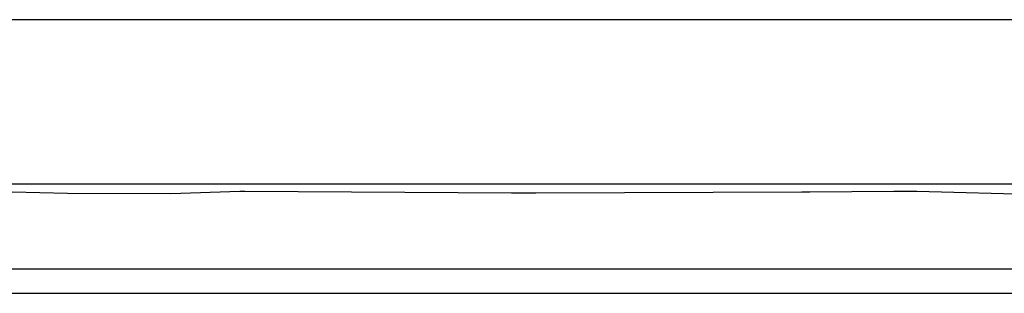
# Model space of a CAD drawing. Header units: metres. Extents: x 3405 to 3724, y 1602 to 1659.
# Tile 19 of 21: x 3558.46 to 3582.57, y 1650.52 to 1657.22. Entities that reach past the tile are written whole.
import ezdxf

# ---------------------------------------------------------------- set-up
doc = ezdxf.new("R2010")
doc.units = ezdxf.units.M
doc.header["$LTSCALE"] = 0.5
doc.layers.add('C3D_PR-Teren', color=7, linetype='Continuous')
doc.layers.add('C3D_ZPR', color=7, linetype='Continuous')
doc.layers.add('C3D_ZPR-Srovnavaci_rovina', color=7, linetype='Continuous', lineweight=30)

msp = doc.modelspace()

# ---------------------------------------------------------------- linework, layer by layer
msp.add_lwpolyline([(3534.959, 1651.118), (3723.868, 1651.118)])
at = {"layer": 'C3D_PR-Teren', "color": 7, "linetype": 'Continuous', "lineweight": -3}
msp.add_lwpolyline([(3534.959, 1653.498), (3536.482, 1653.418), (3539.896, 1653.379), (3540.012, 1653.374), (3540.218, 1653.368), (3545.29, 1653.121), (3549.006, 1653.144), (3549.522, 1653.14), (3553.383, 1653.004), (3556.226, 1653.048), (3556.241, 1653.048), (3559.634, 1652.97), (3562.168, 1652.962), (3563.857, 1653.017), (3563.976, 1653.016), (3570.507, 1652.976), (3571.101, 1652.975), (3577.615, 1653.004), (3577.808, 1653.004), (3579.866, 1653.02), (3580.432, 1653.023), (3583.455, 1652.939)], dxfattribs=at)
at = {"layer": 'C3D_ZPR', "color": 3, "linetype": 'Continuous', "lineweight": -3}
for p, q in [((3724.468, 1657.218), (3534.359, 1657.218)), ((3534.359, 1650.518), (3724.468, 1650.518))]:
    msp.add_line(p, q, dxfattribs=at)
at = {"layer": 'C3D_ZPR-Srovnavaci_rovina', "color": 1, "linetype": 'Continuous', "lineweight": 30}
msp.add_line((3534.959, 1653.198), (3723.868, 1653.198), dxfattribs=at)
at = {"layer": 'C3D_ZPR-Srovnavaci_rovina', "color": 7, "linetype": 'Continuous', "lineweight": 30}
msp.add_line((3534.959, 1651.118), (3723.868, 1651.118), dxfattribs=at)

doc.saveas('drawing.dxf')
